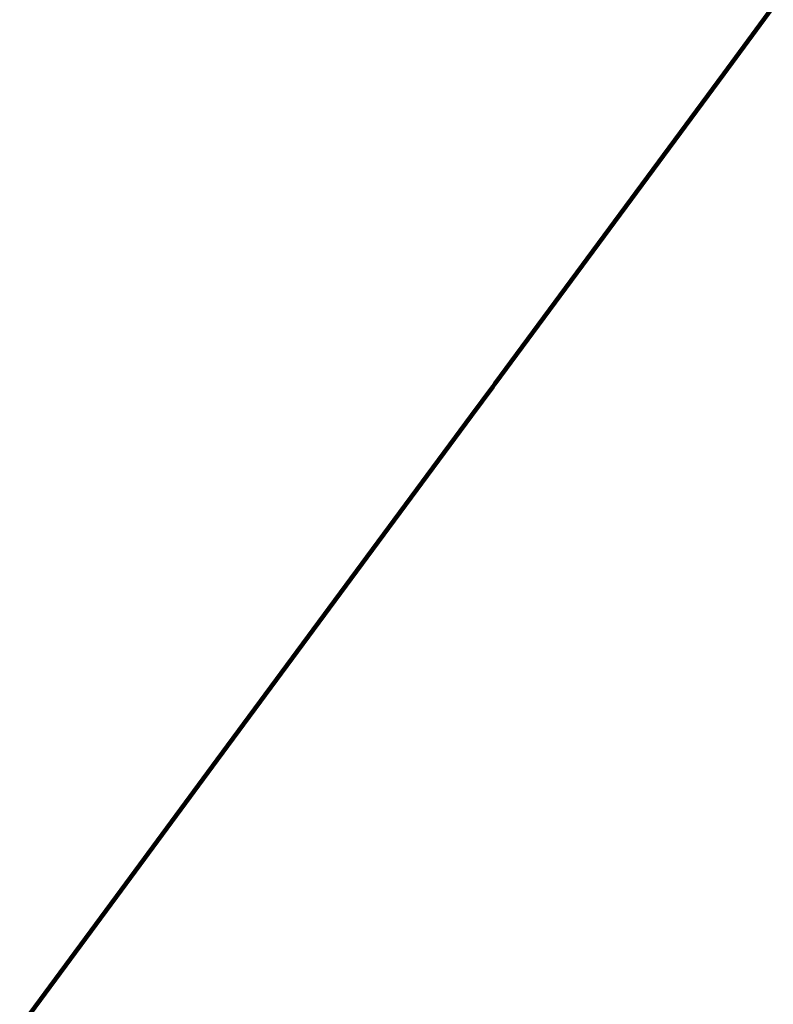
# Model space of a CAD drawing. Header units: metres. Extents: x 97286.9 to 97352.8, y 1513355.9 to 1513441.5.
# Tile 148 of 212: x 97324.9 to 97326.6, y 1513403.1 to 1513405.3. Entities that reach past the tile are written whole.
import ezdxf

# ---------------------------------------------------------------- set-up
doc = ezdxf.new("R2010")
doc.units = ezdxf.units.M
doc.header["$LTSCALE"] = 0.5
doc.header["$MEASUREMENT"] = 0
doc.layers.add('Veg_gangveg', color=9, linetype='Continuous', lineweight=100)
doc.layers.add('Veg_kjørebane', color=8, linetype='Continuous', lineweight=100)

msp = doc.modelspace()

# ---------------------------------------------------------------- linework, layer by layer
at = {"layer": 'Veg_gangveg'}
msp.add_polyline3d([(97324.9472, 1513403.0913, 2.0405), (97325.1658, 1513403.3874, 2.0392), (97325.3731, 1513403.6681, 2.038), (97325.7081, 1513404.1218, 2.0368), (97325.9213, 1513404.4106, 2.0365), (97325.9671, 1513404.4726, 2.0364), (97325.9718, 1513404.479, 2.0364), (97326.4655, 1513405.1475, 2.037), (97326.5611, 1513405.277, 2.0373), (97327.1551, 1513406.0815, 2.063), (97327.7491, 1513406.8859, 2.0911), (97328.3431, 1513407.6904, 2.1217), (97328.813, 1513408.3267, 2.1476), (97328.9406, 1513408.4923, 2.1548), (97329.4469, 1513409.0334, 2.1817), (97329.6506, 1513409.2111, 2.1918), (97329.9646, 1513409.4503, 2.2064), (97330.2112, 1513409.6126, 2.2172), (97330.5392, 1513409.7981, 2.2306), (97331.6559, 1513410.2153, 2.2696)], dxfattribs=at)
at = {"layer": 'Veg_kjørebane'}
msp.add_polyline3d([(97331.6559, 1513410.2153, 2.2696), (97330.5392, 1513409.7981, 2.2306), (97330.2112, 1513409.6126, 2.2172), (97329.9646, 1513409.4503, 2.2064), (97329.6506, 1513409.2111, 2.1918), (97329.4469, 1513409.0334, 2.1817), (97328.9406, 1513408.4923, 2.1548), (97328.813, 1513408.3267, 2.1476), (97328.3431, 1513407.6904, 2.1217), (97327.7491, 1513406.8859, 2.0911), (97327.1551, 1513406.0815, 2.063), (97326.5611, 1513405.277, 2.0373), (97326.4655, 1513405.1475, 2.037), (97325.9718, 1513404.479, 2.0364), (97325.9671, 1513404.4726, 2.0364), (97325.9213, 1513404.4106, 2.0365), (97325.7081, 1513404.1218, 2.0368), (97325.3731, 1513403.6681, 2.038), (97325.1658, 1513403.3874, 2.0392), (97324.9472, 1513403.0913, 2.0405)], dxfattribs=at)

doc.saveas('drawing.dxf')
